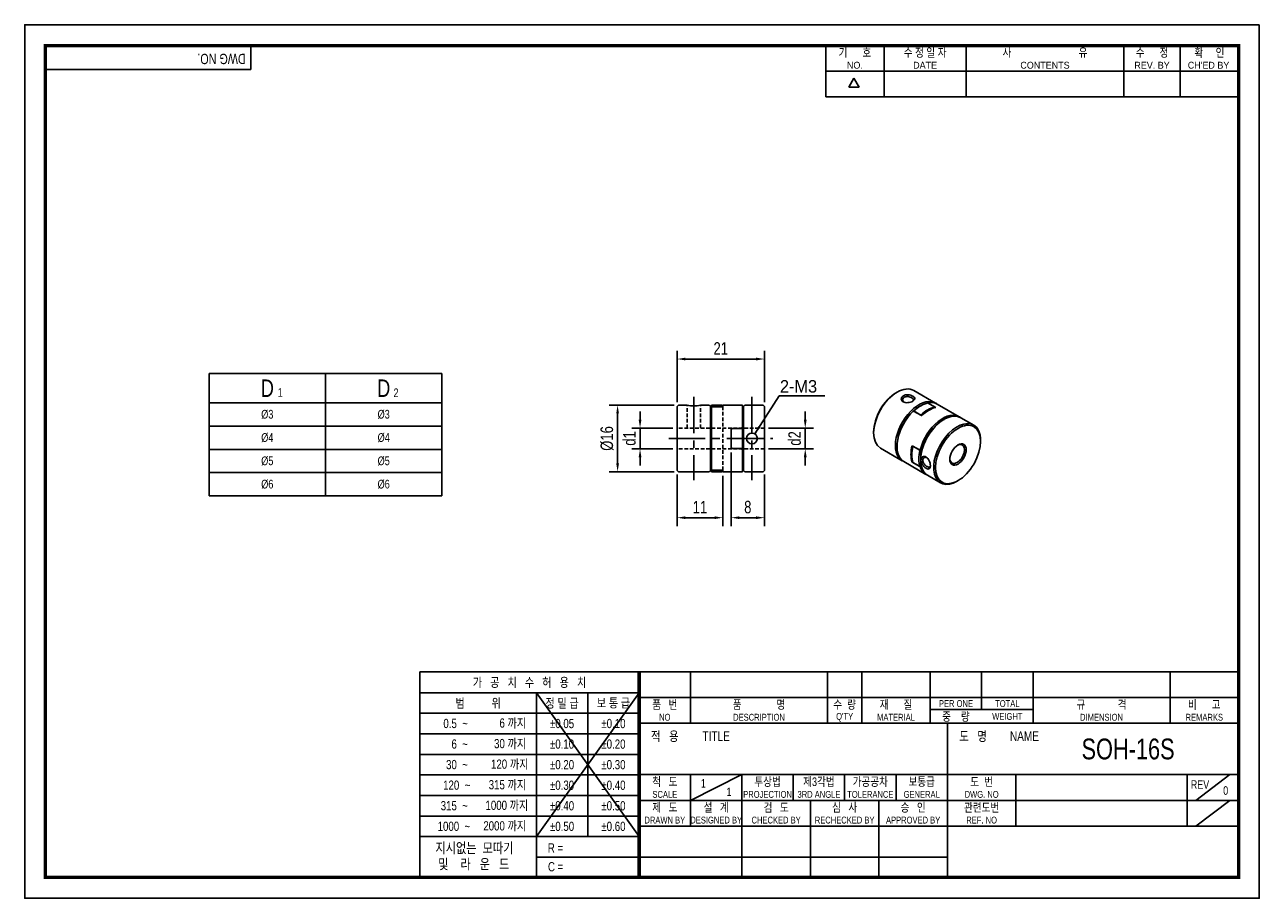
# Model space of a CAD drawing. Header units: millimetres. Extents: x 0 to 297, y 0 to 210.
import ezdxf
from ezdxf.enums import TextEntityAlignment as Align

# ---------------------------------------------------------------- set-up
doc = ezdxf.new("R2010")
doc.units = ezdxf.units.MM
doc.header["$LTSCALE"] = 7
for name, pattern in [('CENTER', [2, 1.25, -0.25, 0.25, -0.25]), ('CENTER2', [1.125, 0.75, -0.125, 0.125, -0.125]), ('DASHED', [0.75, 0.5, -0.25]), ('HIDDEN', [0.375, 0.25, -0.125]), ('HIDDEN2', [0.1875, 0.125, -0.0625]), ('PHANTOM2', [1.25, 0.625, -0.125, 0.125, -0.125, 0.125, -0.125])]:
    doc.linetypes.add(name, pattern=pattern)
doc.layers.get('0').update_dxf_attribs({"linetype": 'CONTINUOUS'})
doc.layers.get('Defpoints').update_dxf_attribs({"linetype": 'CONTINUOUS'})
for name, color, linetype in [('BM', 2, 'CONTINUOUS'), ('C', 1, 'CENTER2'), ('CT', 1, 'CENTER'), ('D', 7, 'CONTINUOUS'), ('DIM', 7, 'CONTINUOUS'), ('H', 3, 'HIDDEN'), ('HD', 4, 'DASHED'), ('P', 4, 'PHANTOM2')]:
    doc.layers.add(name, color=color, linetype=linetype)
doc.styles.get("Standard").update_dxf_attribs({"font": 'Gulim.ttf', "width": 0.8, "height": 3})
doc.dimstyles.new('LIM', dxfattribs={"dimtxt": 2, "dimasz": 2, "dimexe": 2, "dimexo": 1, "dimgap": 1, "dimtad": 1, "dimdec": 3, "dimzin": 9, "dimdsep": 46, "dimtxsty": 'Standard', "dimcen": 3, "dimclrd": 1, "dimclre": 1, "dimadec": 0, "dimazin": 0, "dimtfac": 1, "dimtdec": 3, "dimtmove": 0, "dimatfit": 3, "dimfxl": 0, "dimtolj": 1, "dimtzin": 0, "dimarcsym": 0})

# ---------------------------------------------------------------- blocks, each defined once
blk = doc.blocks.new('*D19')
at = {"layer": 'Defpoints', "color": 0}
for p in [(157.25, 118.54), (142.63, 102.54), (157.25, 102.54)]:
    blk.add_point(p, dxfattribs=at)
at = {"layer": 'DIM', "color": 1, "lineweight": -2}
for p, q in [((156.25, 118.54), (140.63, 118.54)), ((142.63, 116.54), (142.63, 104.54)), ((156.25, 102.54), (140.63, 102.54))]:
    blk.add_line(p, q, dxfattribs=at)
at = {"layer": 'DIM', "color": 1}
for points in [[(142.3, 116.54), (142.96, 116.54), (142.63, 118.54)], [(142.3, 104.54), (142.96, 104.54), (142.63, 102.54)]]:
    blk.add_solid(points, dxfattribs=at)
at = {"layer": 'DIM', "color": 0, "insert": (140.09, 110.54), "char_height": 3, "attachment_point": 5, "rotation": 90}
blk.add_mtext('\\A1;%%c16', dxfattribs=at)
blk = doc.blocks.new('*D20')
at = {"layer": 'Defpoints', "color": 0}
for p in [(156.95, 102.84), (167.95, 102.54), (156.95, 91.49)]:
    blk.add_point(p, dxfattribs=at)
at = {"layer": 'DIM', "color": 1, "lineweight": -2}
for p, q in [((156.95, 101.84), (156.95, 89.49)), ((167.95, 101.54), (167.95, 89.49)), ((165.95, 91.49), (158.95, 91.49))]:
    blk.add_line(p, q, dxfattribs=at)
at = {"layer": 'DIM', "color": 1}
for points in [[(158.95, 91.82), (158.95, 91.16), (156.95, 91.49)], [(165.95, 91.82), (165.95, 91.16), (167.95, 91.49)]]:
    blk.add_solid(points, dxfattribs=at)
at = {"layer": 'DIM', "color": 0, "insert": (162.45, 94.03), "char_height": 3, "attachment_point": 5}
blk.add_mtext('\\A1;11', dxfattribs=at)
blk = doc.blocks.new('*D21')
at = {"layer": 'Defpoints', "color": 0}
for p in [(169.95, 108.14), (177.95, 102.84), (177.95, 91.49)]:
    blk.add_point(p, dxfattribs=at)
at = {"layer": 'DIM', "color": 1, "lineweight": -2}
for p, q in [((169.95, 107.14), (169.95, 89.49)), ((177.95, 101.84), (177.95, 89.49)), ((171.95, 91.49), (175.95, 91.49))]:
    blk.add_line(p, q, dxfattribs=at)
at = {"layer": 'DIM', "color": 1}
for points in [[(171.95, 91.82), (171.95, 91.16), (169.95, 91.49)], [(175.95, 91.82), (175.95, 91.16), (177.95, 91.49)]]:
    blk.add_solid(points, dxfattribs=at)
at = {"layer": 'DIM', "color": 0, "insert": (173.95, 94.03), "char_height": 3, "attachment_point": 5}
blk.add_mtext('\\A1;8', dxfattribs=at)
blk = doc.blocks.new('*D22')
at = {"layer": 'Defpoints', "color": 0}
for p in [(177.95, 129.63), (156.95, 118.24), (177.95, 118.24)]:
    blk.add_point(p, dxfattribs=at)
at = {"layer": 'DIM', "color": 1, "lineweight": -2}
for p, q in [((156.95, 119.24), (156.95, 131.63)), ((177.95, 119.24), (177.95, 131.63)), ((158.95, 129.63), (175.95, 129.63))]:
    blk.add_line(p, q, dxfattribs=at)
at = {"layer": 'DIM', "color": 1}
for points in [[(158.95, 129.97), (158.95, 129.3), (156.95, 129.63)], [(175.95, 129.97), (175.95, 129.3), (177.95, 129.63)]]:
    blk.add_solid(points, dxfattribs=at)
at = {"layer": 'DIM', "color": 0, "insert": (167.45, 132.18), "char_height": 3, "attachment_point": 5}
blk.add_mtext('\\A1;21', dxfattribs=at)
blk = doc.blocks.new('*D23')
at = {"layer": 'Defpoints', "color": 0}
for p in [(148.03, 113.04), (156.95, 113.04), (156.95, 108.04)]:
    blk.add_point(p, dxfattribs=at)
at = {"layer": 'DIM', "color": 1, "lineweight": -2}
for p, q in [((148.03, 115.04), (148.03, 117.04)), ((155.95, 113.04), (146.03, 113.04)), ((148.03, 108.04), (148.03, 113.04)), ((155.95, 108.04), (146.03, 108.04)), ((148.03, 106.04), (148.03, 104.04))]:
    blk.add_line(p, q, dxfattribs=at)
at = {"layer": 'DIM', "color": 1}
for points in [[(147.7, 115.04), (148.36, 115.04), (148.03, 113.04)], [(147.7, 106.04), (148.36, 106.04), (148.03, 108.04)]]:
    blk.add_solid(points, dxfattribs=at)
at = {"layer": 'DIM', "color": 0, "insert": (145.48, 110.54), "char_height": 3, "attachment_point": 5, "rotation": 90}
blk.add_mtext('\\A1;d1', dxfattribs=at)
blk = doc.blocks.new('*D24')
at = {"layer": 'Defpoints', "color": 0}
for p in [(177.95, 113.04), (187.77, 113.04), (177.95, 108.04)]:
    blk.add_point(p, dxfattribs=at)
at = {"layer": 'DIM', "color": 1, "lineweight": -2}
for p, q in [((187.77, 115.04), (187.77, 117.04)), ((178.95, 113.04), (189.77, 113.04)), ((187.77, 108.04), (187.77, 113.04)), ((178.95, 108.04), (189.77, 108.04)), ((187.77, 106.04), (187.77, 104.04))]:
    blk.add_line(p, q, dxfattribs=at)
at = {"layer": 'DIM', "color": 1}
for points in [[(187.44, 115.04), (188.11, 115.04), (187.77, 113.04)], [(187.44, 106.04), (188.11, 106.04), (187.77, 108.04)]]:
    blk.add_solid(points, dxfattribs=at)
at = {"layer": 'DIM', "color": 0, "insert": (185.23, 110.54), "char_height": 3, "attachment_point": 5, "rotation": 90}
blk.add_mtext('\\A1;d2', dxfattribs=at)

msp = doc.modelspace()

# ---------------------------------------------------------------- linework, layer by layer
for p, q in [((54.437, 199.2323), (54.437, 205)), ((192.7139, 192.6407), (192.7139, 205)), ((206.7211, 192.6407), (206.7211, 205)), ((226.4959, 192.6407), (226.4959, 205)), ((264.3976, 192.6407), (264.3976, 205)), ((277.9928, 192.6407), (277.9928, 205)), ((54.437, 199.2323), (5, 199.2323)), ((192.7139, 198.8204), (291.588, 198.8204)), ((198.2565, 194.9765), (199.4924, 197.1172)), ((200.7283, 194.9765), (199.4924, 197.1172)), ((200.7283, 194.9765), (198.2565, 194.9765)), ((192.7139, 192.6407), (291.588, 192.6407)), ((44.3596, 126.1223), (44.3596, 96.7223)), ((44.3596, 126.1223), (100.3596, 126.1223)), ((100.3596, 126.1223), (100.3596, 96.7223)), ((95.0758, 54.437), (95.0758, 5)), ((147.8086, 54.437), (95.0758, 54.437)), ((292, 54.437), (147.8086, 54.437)), ((147.8086, 54.437), (147.8086, 5)), ((160.1679, 54.437), (160.1679, 42.0778)), ((193.1259, 54.437), (193.1259, 42.0778)), ((201.3654, 54.437), (201.3654, 42.0778)), ((217.8444, 54.437), (217.8444, 42.0778)), ((230.2037, 54.437), (230.2037, 45.3736)), ((242.563, 54.437), (242.563, 42.0778)), ((275.521, 54.437), (275.521, 42.0778)), ((147.8086, 49.4295), (95.0758, 49.4295)), ((147.8086, 49.4295), (123.0901, 14.8235)), ((123.0901, 49.4295), (147.8086, 14.8235)), ((123.0901, 49.4295), (123.0901, 5)), ((135.4493, 49.4295), (135.4493, 14.8235)), ((147.8086, 48.2574), (292, 48.2574)), ((217.8444, 45.3736), (242.563, 45.3736)), ((147.8086, 44.4858), (95.0758, 44.4858)), ((147.8086, 42.0778), (292, 42.0778)), ((221.9642, 5), (221.9642, 42.0778)), ((147.8086, 39.5421), (95.0758, 39.5421)), ((147.8086, 34.5984), (95.0758, 34.5984)), ((147.8086, 29.7185), (292, 29.7185)), ((160.1679, 23.5389), (172.5271, 29.7185)), ((160.1679, 29.7185), (160.1679, 17.3593)), ((172.5271, 29.7185), (172.5271, 5)), ((184.8864, 29.7185), (184.8864, 23.5389)), ((197.2457, 29.7185), (197.2457, 23.5389)), ((209.6049, 29.7185), (209.6049, 23.5389)), ((238.4432, 29.7185), (238.4432, 17.3593)), ((279.6407, 29.7185), (279.6407, 17.3593)), ((281.7006, 23.5389), (289.9401, 29.7185)), ((147.8086, 29.6547), (95.0758, 29.6547)), ((147.8086, 24.711), (95.0758, 24.711)), ((147.8086, 23.5389), (221.9642, 23.5389)), ((189.0061, 23.5389), (189.0061, 5)), ((205.4852, 23.5389), (205.4852, 5)), ((221.9642, 23.5389), (292, 23.5389)), ((281.7006, 17.3593), (289.9401, 23.5389)), ((147.8086, 19.7673), (95.0758, 19.7673)), ((147.8086, 17.3593), (292, 17.3593)), ((147.8086, 14.8235), (95.0758, 14.8235)), ((147.8086, 9.8798), (123.0901, 9.8798)), ((147.8086, 9.8798), (221.9642, 9.8798))]:
    msp.add_line(p, q)
at = {"color": 4}
for p, q in [((72.3596, 126.1223), (72.3596, 96.7223)), ((44.3596, 119.1223), (100.3596, 119.1223))]:
    msp.add_line(p, q, dxfattribs=at)
at = {"color": 1}
for p, q in [((44.3596, 113.5223), (100.3596, 113.5223)), ((44.3596, 107.9223), (100.3596, 107.9223)), ((44.3596, 102.3223), (100.3596, 102.3223))]:
    msp.add_line(p, q, dxfattribs=at)
at = {"color": 0}
msp.add_line((44.3596, 96.7223), (100.3596, 96.7223), dxfattribs=at)
msp.add_lwpolyline([(297, 210), (0, 210), (0, 0), (297, 0)], close=True)
msp.add_lwpolyline([(292, 205, 0.8, 0.8, 0), (5, 205, 0.8, 0.8, 0), (5, 5, 0.8, 0.8, 0), (292, 5, 0.8, 0.8, 0)], format="xyseb", close=True)
at = {"const_width": 0.824}
msp.add_lwpolyline([(147.8086, 5), (147.8086, 54.437)], dxfattribs=at)
at = {"layer": 'BM', "linetype": 'Continuous'}
for p, q in [((219.1168, 119.043), (213.8843, 122.064)), ((209.8843, 121.6678), (209.6721, 121.5453)), ((219.1474, 117.9785), (217.2028, 119.1012)), ((217.2028, 119.073), (217.2028, 119.1012)), ((218.9352, 118.101), (217.2382, 119.0807)), ((224.8091, 115.7566), (219.5058, 118.8185)), ((157.246, 118.5382), (156.946, 118.2382)), ((156.946, 102.8382), (156.946, 118.2382)), ((159.346, 118.5382), (157.246, 118.5382)), ((164.646, 118.5382), (162.5458, 118.5382)), ((164.946, 118.2382), (164.646, 118.5382)), ((165.246, 118.5382), (164.946, 118.2382)), ((164.946, 117.8546), (164.946, 118.2382)), ((165.196, 118.1172), (164.946, 117.8546)), ((164.946, 117.8546), (164.946, 103.2217)), ((165.196, 102.9066), (165.196, 118.1697)), ((167.946, 118.1697), (165.196, 118.1697)), ((167.646, 118.5382), (165.246, 118.5382)), ((165.246, 118.1697), (165.246, 118.5382)), ((167.646, 118.1697), (165.246, 118.1697)), ((172.696, 118.5382), (167.946, 118.5382)), ((167.946, 118.5382), (167.946, 118.1697)), ((172.696, 118.5382), (172.696, 113.2382)), ((173.246, 118.5382), (172.946, 118.2382)), ((172.946, 118.2382), (172.946, 112.9382)), ((177.646, 118.5382), (173.246, 118.5382)), ((177.946, 118.2382), (177.646, 118.5382)), ((177.946, 118.2382), (177.946, 102.8382)), ((213.6869, 117.0213), (213.6319, 116.9864)), ((213.6319, 116.9864), (213.6319, 116.9716)), ((215.7532, 116.0189), (213.8087, 117.1416)), ((215.5411, 116.1414), (213.8441, 117.1212)), ((215.5411, 118.4018), (215.329, 118.2793)), ((169.946, 112.9382), (169.946, 108.1382)), ((169.946, 112.9382), (172.396, 112.9382)), ((170.246, 112.9382), (172.646, 112.9382)), ((172.396, 112.9382), (172.696, 113.2382)), ((172.646, 108.1382), (172.646, 112.9382)), ((172.646, 112.9382), (172.946, 112.9382)), ((172.946, 108.1382), (172.946, 112.9382)), ((221.198, 115.1358), (220.9858, 115.0134)), ((228.3092, 113.7358), (225.198, 115.5321)), ((164.946, 112.3382), (165.196, 112.3382)), ((204.2274, 112.1148), (204.2274, 111.8698)), ((229.9661, 109.8286), (229.9661, 110.0736)), ((165.196, 108.7382), (164.946, 108.7382)), ((169.946, 108.1382), (172.396, 108.1382)), ((170.246, 108.1382), (172.646, 108.1382)), ((172.696, 107.8382), (172.396, 108.1382)), ((172.946, 108.1382), (172.646, 108.1382)), ((172.696, 107.8382), (172.696, 102.5382)), ((172.946, 108.1382), (172.946, 102.8382)), ((205.8843, 108.2076), (211.1168, 105.1866)), ((213.4682, 108.7951), (215.2006, 107.7949)), ((213.5925, 108.7234), (213.5769, 108.7144)), ((213.6803, 108.6726), (215.3774, 107.6928)), ((215.2006, 107.7949), (215.4841, 107.9586)), ((215.3774, 107.6928), (215.8123, 107.699)), ((215.4841, 107.9586), (215.9565, 108.2313)), ((211.5058, 104.9621), (216.8091, 101.9002)), ((213.4682, 104.8759), (213.5727, 104.9362)), ((213.4682, 104.8759), (215.2006, 103.8757)), ((213.6803, 104.7535), (215.3774, 103.7737)), ((215.5411, 105.5828), (215.5411, 105.3379)), ((156.946, 102.8382), (157.246, 102.5382)), ((157.246, 102.5382), (164.646, 102.5382)), ((164.646, 102.5382), (164.946, 102.8382)), ((164.946, 102.8382), (164.946, 103.2217)), ((164.946, 103.2217), (165.196, 102.9592)), ((164.946, 102.8382), (165.246, 102.5382)), ((167.946, 102.9066), (165.196, 102.9066)), ((167.646, 102.9066), (165.246, 102.9066)), ((165.246, 102.9066), (165.246, 102.5382)), ((165.246, 102.5382), (167.646, 102.5382)), ((167.946, 102.9066), (167.946, 102.5382)), ((167.946, 102.5382), (172.696, 102.5382)), ((172.946, 102.8382), (173.246, 102.5382)), ((173.246, 102.5382), (177.646, 102.5382)), ((177.646, 102.5382), (177.946, 102.8382)), ((215.734, 103.7787), (215.3774, 103.7737)), ((215.7492, 103.7026), (215.4841, 103.5495)), ((217.198, 101.6757), (220.3092, 99.8794)), ((224.3092, 100.2756), (224.5214, 100.3981))]:
    msp.add_line(p, q, dxfattribs=at)
msp.add_circle((174.946, 110.5382), 1.3, dxfattribs=at)
for centre, radius, start, end in [((160.946, 125.7798), 7.4163, 257.541002, 282.458991), ((167.646, 118.2382), 0.3, 0, 90), ((216.6749, 118.1937), 2.3447, 241.082765, 247.241988), ((170.246, 112.6382), 0.3, 90, 180), ((170.246, 108.4382), 0.3, 180, 270), ((220.7473, 106.8242), 7.4172, 165.27558, 195.214932), ((167.646, 102.8382), 0.3, 270, 0)]:
    msp.add_arc(centre, radius, start, end, dxfattribs=at)
for centre, major_axis, start_param, end_param in [((209.8843, 115.1358), (4, 6.9282), 0, 3.14159265), ((209.6721, 115.2583), (-3.85, -6.6684), 3.92699082, 5.49778714), ((215.1168, 112.1148), (-4, -6.9282), 3.09295989, 6.28318531), ((215.5411, 111.8698), (4, 6.9282), 0.48070551, 1.09009082), ((215.5058, 111.8903), (-4, -6.9282), 3.14159265, 3.62229816), ((215.5058, 111.8903), (4, 6.9282), 1.09009082, 3.14159265), ((215.329, 111.9923), (3.85, 6.6684), 1.1023675, 2.1404276), ((215.329, 111.9923), (3.85, 6.6684), 0.78539816, 1.1023675), ((221.198, 108.6039), (-4, -6.9282), 3.14159265, 6.28318531), ((220.8091, 108.8284), (-4, -6.9282), 3.09295989, 5.15352734), ((217.2382, 110.8901), (4, 6.9282), 0.48070551, 1.09009082), ((217.4503, 110.7676), (4, 6.9282), 0.48070551, 1.09009082), ((220.9858, 108.7263), (-3.85, -6.6684), 3.92699082, 5.1808178), ((224.3092, 106.8076), (4, 6.9282), 0, 3.92699082), ((224.3092, 106.8076), (4, 6.9282), 5.49778714, 6.28318531), ((218.8645, 109.9511), (-4, -6.9282), 5.19309449, 5.8024798), ((219.0766, 109.8286), (-4, -6.9282), 5.19309449, 5.8024798), ((220.7737, 108.8488), (-4, -6.9282), 5.19309449, 5.8024798), ((220.9858, 108.7263), (-3.85, -6.6684), 5.1808178, 5.49778714), ((224.3092, 106.8076), (-1.25, -2.1651), 0, 3.86865858), ((215.1168, 112.1148), (-4, -6.9282), 0, 0.04863276), ((224.3092, 106.8076), (-1.25, -2.1651), 5.55611938, 6.28318531), ((218.8999, 109.9307), (5.6569, -9.798), 5.01708163, 5.05664878), ((220.8091, 108.8284), (4, 6.9282), 2.70045429, 3.19022541)]:
    msp.add_ellipse(centre, major_axis=major_axis, ratio=0.57735027, start_param=start_param, end_param=end_param, dxfattribs=at)
for major_axis in [(-3.85, -6.6684), (1.4, 2.4249)]:
    msp.add_ellipse((224.5214, 106.6851), major_axis=major_axis, ratio=0.57735027, dxfattribs=at)
for points, knots in [([(211.3692, 120.8105), (211.5239, 120.8997), (211.8848, 121.0318), (212.5286, 121.0509), (213.1704, 120.9352), (213.7036, 120.7022), (214.0702, 120.4158), (214.1695, 120.1034), (214.0419, 119.7858), (213.6574, 119.4963), (213.116, 119.2511), (212.4719, 119.1237), (211.8303, 119.1234), (211.2968, 119.3132), (210.9306, 119.6431), (210.8318, 120.0719), (210.9587, 120.4982), (211.2147, 120.7214), (211.3692, 120.8105)], [0, 0, 0, 0, 0.0635096, 0.12660934, 0.18882843, 0.25001252, 0.31109048, 0.37341993, 0.43654209, 0.50015961, 0.563551, 0.62662608, 0.68892358, 0.75008795, 0.81116589, 0.87356211, 0.93660682, 1, 1, 1, 1]), ([(211.5813, 120.4431), (211.3414, 120.3046), (211.06, 119.845), (211.3602, 119.3515), (211.6492, 119.208), (211.6861, 119.1923)], [0, 0, 0, 0, 0.124891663, 0.249900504, 0.267250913, 0.267250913, 0.267250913, 0.267250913]), ([(213.5289, 119.451), (213.702, 119.573), (213.9183, 119.8708), (213.5193, 120.3284), (212.501, 120.6762), (211.8216, 120.5818), (211.5813, 120.4431)], [0.520347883, 0.520347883, 0.520347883, 0.520347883, 0.625032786, 0.749974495, 0.874920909, 1, 1, 1, 1]), ([(217.8746, 103.9907), (217.8744, 103.8121), (217.8353, 103.4944), (217.6243, 103.2253), (217.3039, 103.1555), (216.8729, 103.3295), (216.4042, 103.6747), (215.9832, 104.1729), (215.6774, 104.7408), (215.5789, 105.3092), (215.6776, 105.81), (215.9837, 106.1325), (216.4049, 106.26), (216.8734, 106.1077), (217.3047, 105.7402), (217.6246, 105.1838), (217.8361, 104.5622), (217.8747, 104.1688), (217.8746, 103.9907)], [0, 0, 0, 0, 0.0635096, 0.12660934, 0.18882843, 0.25001252, 0.31109048, 0.37341993, 0.43654209, 0.50015961, 0.563551, 0.62662608, 0.68892358, 0.75008795, 0.81116589, 0.87356211, 0.93660682, 1, 1, 1, 1]), ([(217.1731, 105.8307), (217.141, 105.8548), (216.8723, 106.0339), (216.2945, 106.0482), (215.9071, 105.3383), (216.2935, 104.3845), (217.104, 103.6762), (217.7001, 103.5592), (217.8499, 103.8954), (217.869, 104.1064)], [0.232508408, 0.232508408, 0.232508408, 0.232508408, 0.249900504, 0.374914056, 0.499836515, 0.625032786, 0.749974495, 0.874920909, 0.979661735, 0.979661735, 0.979661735, 0.979661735])]:
    msp.add_open_spline(points, degree=3, knots=knots, dxfattribs=at)
for points in [[(219.0224, 117.9437), (219.0178, 118.0103), (218.9892, 118.0698), (218.9352, 118.101)], [(213.5734, 108.7102), (213.5736, 108.711), (213.5739, 108.7117), (213.5743, 108.7123)], [(213.5761, 108.7139), (213.5858, 108.7193), (213.6214, 108.7067), (213.6803, 108.6726)], [(213.5894, 104.8773), (213.6065, 104.8236), (213.6372, 104.7784), (213.6803, 104.7535)]]:
    msp.add_open_spline(points, degree=3, dxfattribs=at)
at = {"layer": 'C'}
msp.add_line((147.8086, 49.4295), (147.8086, 49.3961), dxfattribs=at)
at = {"layer": 'CT'}
for p, q in [((160.946, 120.5382), (160.946, 100.5382)), ((174.946, 120.5382), (174.946, 100.5382)), ((154.946, 110.5382), (179.946, 110.5382))]:
    msp.add_line(p, q, dxfattribs=at)
at = {"layer": 'H'}
msp.add_line((147.8086, 49.3128), (147.8086, 49.2711), dxfattribs=at)
at = {"layer": 'HD', "linetype": 'HIDDEN2'}
for p, q in [((159.346, 113.0382), (159.346, 118.5382)), ((162.5458, 113.0382), (162.5458, 118.5382)), ((167.946, 102.9066), (167.946, 118.1697)), ((177.946, 113.0382), (156.946, 113.0382)), ((177.946, 108.0382), (156.946, 108.0382))]:
    msp.add_line(p, q, dxfattribs=at)
at = {"layer": 'P'}
msp.add_line((147.8086, 49.221), (147.8086, 49.1627), dxfattribs=at)

# ---------------------------------------------------------------- texts
at = {"color": 0}
for s, insert, char_height, width, attachment_point in [('D', (58.3596, 122.6223), 4.2, 28, 5), ('D', (86.3596, 122.6223), 4.2, 28, 5), ('1', (60.8554, 122.6471), 2.1, 6.3, 1), ('2', (88.7258, 122.5667), 2.1, 3.36, 1), ('%%c3', (58.3596, 116.3223), 2.1, 28, 5), ('%%c3', (86.3596, 116.3223), 2.1, 28, 5), ('%%c4', (58.3596, 110.7223), 2.1, 28, 5), ('%%c4', (86.3596, 110.7223), 2.1, 28, 5), ('%%c5', (58.3596, 105.1223), 2.1, 28, 5), ('%%c5', (86.3596, 105.1223), 2.1, 28, 5), ('%%c6', (58.3596, 99.5223), 2.1, 28, 5), ('%%c6', (86.3596, 99.5223), 2.1, 28, 5)]:
    msp.add_mtext(s, dxfattribs=dict(at, insert=insert, char_height=char_height, width=width, attachment_point=attachment_point))
at = {"layer": 'D', "width": 0.8}
for s, height, p in [('확     인', 2.05988, (284.9964, 203.3521)), ('기      호', 2.05988, (199.7175, 203.3521)), ('수 정 일 자', 2.05988, (216.6085, 203.3521)), ('사                           유', 2.059877, (245.4468, 203.3521)), ('수      정', 2.05988, (271.1952, 203.3521)), ('가   공   치   수   허   용   치', 2.224667, (121.4422, 51.9333)), ('범          위', 2.224667, (109.0829, 46.9576)), ('정 밀 급', 2.22467, (129.2697, 46.9576)), ('보 통 급', 2.22467, (141.629, 46.9576)), ('품   번', 2.05988, (153.9882, 46.6095)), ('품              명', 2.059877, (176.6469, 46.6095)), ('수  량', 2.05988, (197.2457, 46.6095)), ('재      질', 2.05988, (209.6049, 46.6095)), ('PER ONE', 1.6479, (224.0241, 46.8155)), ('TOTAL', 1.6479, (236.3833, 46.8155)), ('규             격', 2.059877, (259.042, 46.6095)), ('비      고', 2.05988, (283.7605, 46.6095)), ('NO', 1.6479, (153.9882, 43.5197)), ('DESCRIPTION', 1.647902, (176.6469, 43.5197)), ("Q'TY", 1.6479, (197.2457, 43.5197)), ('MATERIAL', 1.6479, (209.6049, 43.5197)), ('중    량', 2.05988, (224.0241, 43.7257)), ('WEIGHT', 1.6479, (236.3833, 43.7257)), ('DIMENSION', 1.6479, (259.042, 43.5197)), ('REMARKS', 1.6479, (283.7605, 43.5197)), ('%%p0.05', 2.22467, (129.2697, 42.0139)), ('%%p0.10', 2.22467, (141.629, 42.0139)), ('%%p0.10', 2.22467, (129.2697, 37.0702)), ('%%p0.20', 2.22467, (141.629, 37.0702)), ('적   용', 2.30706, (153.9882, 38.988)), ('TITLE', 2.30706, (166.3475, 38.988)), ('도   명', 2.30706, (228.1438, 38.988)), ('NAME', 2.30706, (240.5031, 38.988)), ('SOH-16S', 5, (265.4275, 35.8982)), ('%%p0.20', 2.22467, (129.2697, 32.1265)), ('%%p0.30', 2.22467, (141.629, 32.1265)), ('%%p0.30', 2.22467, (129.2697, 27.1828)), ('%%p0.40', 2.22467, (141.629, 27.1828)), ('척   도', 2.05988, (153.9882, 28.0706)), ('1', 2.0599, (163.2577, 27.6586)), ('1', 2.0599, (169.4373, 25.5988)), ('투상법', 2.05988, (178.7068, 28.0706)), ('제3각법', 2.05988, (191.066, 28.0706)), ('가공공차', 2.05988, (203.4253, 28.0706)), ('보통급', 2.05988, (215.7845, 28.0706)), ('도  번', 2.05988, (230.2037, 28.0706)), ('REV', 2.05988, (282.7306, 27.3497)), ('0', 2.0599, (288.9102, 25.9078)), ('%%p0.40', 2.22467, (129.2697, 22.2391)), ('%%p0.50', 2.22467, (141.629, 22.2391)), ('SCALE', 1.6479, (153.9882, 24.9808)), ('PROJECTION', 1.6479, (178.7068, 24.9808)), ('3RD ANGLE', 1.6479, (191.066, 24.9808)), ('TOLERANCE', 1.6479, (203.4253, 24.9808)), ('GENERAL', 1.6479, (215.7845, 24.9808)), ('DWG. NO', 1.6479, (230.2037, 24.9808)), ('제   도', 2.05988, (153.9882, 21.891)), ('설   계', 2.05988, (166.3475, 21.891)), ('검   도', 2.05988, (180.7666, 21.891)), ('심   사', 2.05988, (197.2457, 21.891)), ('승   인', 2.05988, (213.7247, 21.891)), ('관련도번', 2.05988, (230.2037, 21.891)), ('%%p0.50', 2.22467, (129.2697, 17.2954)), ('%%p0.60', 2.22467, (141.629, 17.2954)), ('REF. NO', 1.6479, (230.2037, 18.8012))]:
    msp.add_text(s, height=height, dxfattribs=at).set_placement(p, align=Align.MIDDLE)
msp.add_text('DWG NO.', height=2.47185, rotation=180, dxfattribs=at).set_placement((53.1681, 203.0007))
at = {"layer": 'D'}
for s, p in [('NO.', (199.7175, 200.2623)), ('DATE', (216.6085, 200.2623)), ('CONTENTS', (245.4468, 200.2623)), ('REV. BY', (271.1952, 200.2623)), ("CH'ED BY", (284.7904, 200.2623))]:
    msp.add_text(s, height=1.6479, dxfattribs=at).set_placement(p, align=Align.MIDDLE)
at = {"layer": 'D', "width": 0.8}
for s, height, p in [('DRAWN BY', 1.6479, (153.9882, 17.9772)), ('DESIGNED BY', 1.647902, (166.3475, 17.9772)), ('CHECKED BY', 1.6479, (180.7666, 17.9772)), ('RECHECKED BY', 1.647902, (197.2457, 17.9772)), ('APPROVED BY', 1.647902, (213.7247, 17.9772))]:
    msp.add_text(s, height=height, dxfattribs=at).set_placement(p, align=Align.CENTER)
at = {"layer": 'D', "linetype": 'ByBlock', "width": 0.8}
for s, height, p in [('지시없는  모따기', 2.47185, (98.783, 10.8675)), ('및    라   운   드', 2.471852, (99.4623, 6.9968))]:
    msp.add_text(s, height=height, dxfattribs=at).set_placement(p)
at = {"layer": 'D', "width": 0.8}
for s, p in [('R = ', (125.8389, 10.9999)), ('C = ', (125.878, 6.4776))]:
    msp.add_text(s, height=2.22467, dxfattribs=at).set_placement(p)
at = {"layer": 'D', "char_height": 2.22467, "attachment_point": 6}
for s, insert, width in [('0.5  ~', (106.6111, 42.0139), 8.231062), ('6 까지', (120.6182, 42.0139), 9.803532), ('30 까지', (120.6182, 37.0702), 9.803491), ('6  ~', (106.6111, 37.0702), 8.231022), ('30  ~', (106.6111, 32.1265), 8.231022), ('120 까지', (121.1758, 32.1265), 12.652424), ('120  ~', (107.1976, 27.1828), 8.937991), ('315 까지', (120.6182, 27.1828), 12.097781), ('1000 까지', (121.1426, 22.2391), 13.382285), ('315  ~', (106.6111, 22.2391), 9.885083), ('1000  ~', (107.1704, 17.2954), 14.528725), ('2000 까지', (120.6182, 17.2954), 12.974319)]:
    msp.add_mtext(s, dxfattribs=dict(at, insert=insert, width=width))
at = {"layer": 'DIM'}
msp.add_text('2-M3', height=3, dxfattribs=at).set_placement((181.6874, 121.5666))

# ---------------------------------------------------------------- dimensions: what is measured, and where the dimension line sits
for base, p1, p2, picture, middle in [((177.946, 129.6347), (156.946, 118.2382), (177.946, 118.2382), '*D22', (167.446, 132.1766)), ((177.946, 91.4884), (169.946, 108.1382), (177.946, 102.8382), '*D21', (173.946, 94.0264)), ((156.946, 91.4884), (167.946, 102.5382), (156.946, 102.8382), '*D20', (162.446, 94.0304))]:
    dim = msp.add_linear_dim(base=base, p1=p1, p2=p2, dimstyle='LIM', dxfattribs=at)
    dim.commit()
    dim.dimension.update_dxf_attribs({"geometry": picture, "text_midpoint": middle})
for base, p1, p2, text, picture, middle in [((142.6307, 102.5382), (157.246, 118.5382), (157.246, 102.5382), '%%c<>', '*D19', (140.0887, 110.5382)), ((148.0286, 113.0382), (156.946, 108.0382), (156.946, 113.0382), 'd1', '*D23', (145.4846, 110.5382))]:
    dim = msp.add_linear_dim(base=base, p1=p1, p2=p2, angle=90, text=text, dimstyle='LIM', dxfattribs=at)
    dim.commit()
    dim.dimension.update_dxf_attribs({"geometry": picture, "text_midpoint": middle})
dim = msp.add_linear_dim(base=(187.772, 113.0382), p1=(177.946, 108.0382), p2=(177.946, 113.0382), angle=90, text='d2', dimstyle='LIM', dxfattribs=at)
dim.commit()
dim.dimension.update_dxf_attribs({"geometry": '*D24', "text_midpoint": (187.772, 110.5382), "dimtype": 160})

# ---------------------------------------------------------------- leaders
msp.add_leader([(175.6477, 111.6325), (181.501, 120.761), (192.4743, 120.761)], dimstyle='LIM', override={"dimgap": 1, "dimtad": 0}, dxfattribs=at)

doc.saveas('drawing.dxf')
